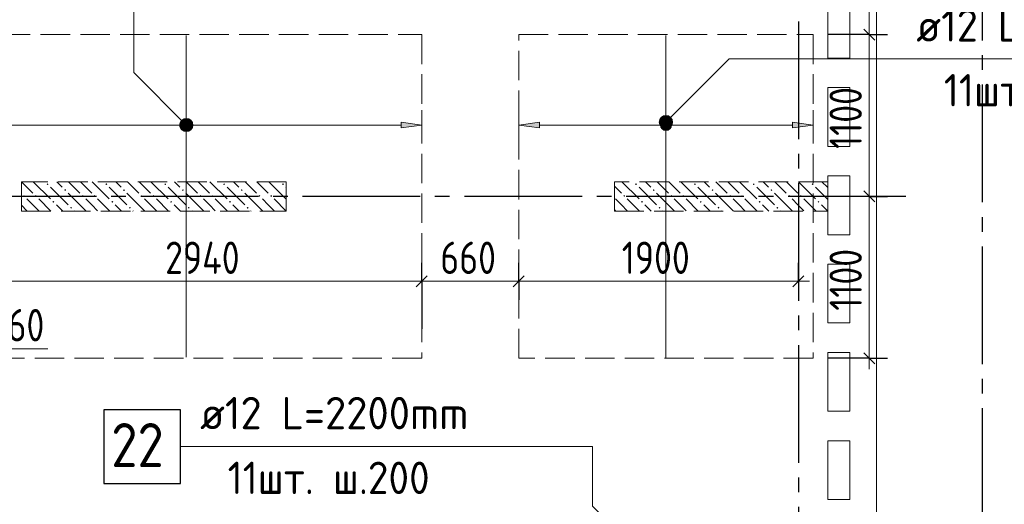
# Model space of a CAD drawing. Header units: millimetres. Extents: x 0 to 43617, y 0 to 59400.
# Tile 17 of 30: x 16532 to 23224, y 33638 to 36931. Entities that reach past the tile are written whole.
import ezdxf

# ---------------------------------------------------------------- set-up
doc = ezdxf.new("R2010")
doc.units = ezdxf.units.MM
doc.linetypes.add('______2', pattern=[270, 200, -70])
doc.linetypes.add('______5', pattern=[1100, 800, -100, 100, -100])
for name, color, linetype, lineweight in [('Standard', 7, 'Continuous', 25), ('ДОП Верх по Х', 7, 'Continuous', 25), ('ЖБ Пилон', 180, 'Continuous', 25), ('Оси', 40, '______5', 18), ('Позиционная метка номер позиции', 7, 'Continuous', 13), ('Примечания', 7, 'Continuous', 25)]:
    doc.layers.add(name, color=color, linetype=linetype, lineweight=lineweight)
doc.layers.add('ЖБ Перекрытие верхний уровень', color=7, linetype='Continuous', lineweight=25, true_color=0xe0e0ff)
doc.styles.add('GOST 2.304-81', font='txt')
doc.styles.add('ISOCPEUR', font='txt')

msp = doc.modelspace()

# ---------------------------------------------------------------- hatches: boundary and pattern name
at = {"layer": 'ДОП Верх по Х', "linetype": 'Continuous', "lineweight": 13, "transparency": 33554687}
for points in [[(17631.7, 36196.8), (17631.7, 36234.3), (17626.5, 36215.5)], [(17631.7, 36234.3), (17645.2, 36183.3), (17645.2, 36247.8)], [(17631.7, 36234.3), (17631.7, 36196.8), (17645.2, 36183.3)], [(17645.2, 36247.8), (17664, 36178), (17664, 36253)], [(17645.2, 36247.8), (17645.2, 36183.3), (17664, 36178)], [(17664, 36253), (17664, 36178), (17682.7, 36183.3)], [(17664, 36253), (17682.7, 36183.3), (17682.7, 36247.8)], [(17682.7, 36247.8), (17682.7, 36183.3), (17696.2, 36196.8)], [(17682.7, 36247.8), (17696.2, 36196.8), (17696.2, 36234.3)], [(17696.2, 36234.3), (17696.2, 36196.8), (17701.5, 36215.5)], [(19124, 36195.5), (19264, 36215.5), (19124, 36235.5)], [(20891.8, 36196.8), (20891.8, 36234.3), (20886.5, 36215.5)], [(20891.8, 36234.3), (20905.3, 36183.3), (20905.3, 36247.8)], [(20891.8, 36234.3), (20891.8, 36196.8), (20905.3, 36183.3)], [(20905.3, 36247.8), (20924, 36178), (20924, 36253)], [(20905.3, 36247.8), (20905.3, 36183.3), (20924, 36178)], [(20924, 36253), (20924, 36178), (20942.8, 36183.3)], [(20924, 36253), (20942.8, 36183.3), (20942.8, 36247.8)], [(20942.8, 36247.8), (20942.8, 36183.3), (20956.3, 36196.8)], [(20942.8, 36247.8), (20956.3, 36196.8), (20956.3, 36234.3)], [(20956.3, 36234.3), (20956.3, 36196.8), (20961.5, 36215.5)], [(21784, 36195.5), (21924, 36215.5), (21784, 36235.5)]]:
    msp.add_hatch(color=7, dxfattribs=at).paths.add_polyline_path(points)
msp.add_hatch(color=7, dxfattribs=at).paths.add_polyline_path([(20064, 36195.5), (19924, 36215.5), (20064, 36235.5)], flags=16)
at = {"layer": 'ЖБ Пилон', "linetype": 'Continuous', "lineweight": 18, "transparency": 33554687}
for points in [[(16714.5, 35813.1), (16721, 35819.6), (16727.5, 35813.1), (16721, 35806.6)], [(17114.5, 35813.1), (17121, 35819.6), (17127.5, 35813.1), (17121, 35806.6)], [(17514.5, 35813.1), (17521, 35819.6), (17527.5, 35813.1), (17521, 35806.6)], [(17914.5, 35813.1), (17921, 35819.6), (17927.5, 35813.1), (17921, 35806.6)], [(18314.5, 35813.1), (18321, 35819.6), (18327.5, 35813.1), (18321, 35806.6)], [(20714.5, 35813.1), (20721, 35819.6), (20727.4, 35813.1), (20721, 35806.6)], [(21114.5, 35813.1), (21121, 35819.6), (21127.4, 35813.1), (21121, 35806.6)], [(21514.5, 35813.1), (21521, 35819.6), (21527.4, 35813.1), (21521, 35806.6)], [(21914.5, 35813.1), (21921, 35819.6), (21927.4, 35813.1), (21921, 35806.6)], [(16554.4, 35733.1), (16560.9, 35739.6), (16567.4, 35733.1), (16560.9, 35726.6)], [(16634.5, 35733.1), (16640.9, 35739.6), (16647.4, 35733.1), (16640.9, 35726.6)], [(16834.5, 35773.1), (16840.9, 35779.6), (16847.4, 35773.1), (16840.9, 35766.6)], [(16954.4, 35733.1), (16960.9, 35739.6), (16967.4, 35733.1), (16960.9, 35726.6)], [(17034.5, 35733.1), (17040.9, 35739.6), (17047.4, 35733.1), (17040.9, 35726.6)], [(17234.5, 35773.1), (17240.9, 35779.6), (17247.4, 35773.1), (17240.9, 35766.6)], [(17354.4, 35733.1), (17360.9, 35739.6), (17367.4, 35733.1), (17360.9, 35726.6)], [(17434.5, 35733.1), (17440.9, 35739.6), (17447.4, 35733.1), (17440.9, 35726.6)], [(17634.5, 35773.1), (17640.9, 35779.6), (17647.4, 35773.1), (17640.9, 35766.6)], [(17754.4, 35733.1), (17760.9, 35739.6), (17767.4, 35733.1), (17760.9, 35726.6)], [(17834.5, 35733.1), (17840.9, 35739.6), (17847.4, 35733.1), (17840.9, 35726.6)], [(18034.5, 35773.1), (18040.9, 35779.6), (18047.4, 35773.1), (18040.9, 35766.6)], [(18154.4, 35733.1), (18160.9, 35739.6), (18167.4, 35733.1), (18160.9, 35726.6)], [(18234.5, 35733.1), (18240.9, 35739.6), (18247.4, 35733.1), (18240.9, 35726.6)], [(20634.5, 35733.1), (20640.9, 35739.6), (20647.4, 35733.1), (20640.9, 35726.6)], [(20834.5, 35773.1), (20840.9, 35779.6), (20847.4, 35773.1), (20840.9, 35766.6)], [(20954.4, 35733.1), (20960.9, 35739.6), (20967.4, 35733.1), (20960.9, 35726.6)], [(21034.5, 35733.1), (21040.9, 35739.6), (21047.4, 35733.1), (21040.9, 35726.6)], [(21234.5, 35773.1), (21240.9, 35779.6), (21247.4, 35773.1), (21240.9, 35766.6)], [(21354.4, 35733.1), (21360.9, 35739.6), (21367.4, 35733.1), (21360.9, 35726.6)], [(21434.5, 35733.1), (21440.9, 35739.6), (21447.4, 35733.1), (21440.9, 35726.6)], [(21634.5, 35773.1), (21640.9, 35779.6), (21647.4, 35773.1), (21640.9, 35766.6)], [(21754.4, 35733.1), (21760.9, 35739.6), (21767.4, 35733.1), (21760.9, 35726.6)], [(21834.5, 35733.1), (21840.9, 35739.6), (21847.4, 35733.1), (21840.9, 35726.6)], [(16754.4, 35693.1), (16760.9, 35699.6), (16767.4, 35693.1), (16760.9, 35686.6)], [(17154.4, 35693.1), (17160.9, 35699.6), (17167.4, 35693.1), (17160.9, 35686.6)], [(17554.4, 35693.1), (17560.9, 35699.6), (17567.4, 35693.1), (17560.9, 35686.6)], [(17954.4, 35693.1), (17960.9, 35699.6), (17967.4, 35693.1), (17960.9, 35686.6)], [(20754.4, 35693.1), (20760.9, 35699.6), (20767.4, 35693.1), (20760.9, 35686.6)], [(21154.4, 35693.1), (21160.9, 35699.6), (21167.4, 35693.1), (21160.9, 35686.6)], [(21554.4, 35693.1), (21560.9, 35699.6), (21567.4, 35693.1), (21560.9, 35686.6)], [(21954.4, 35693.1), (21960.9, 35699.6), (21967.4, 35693.1), (21960.9, 35686.6)], [(16874.5, 35653.1), (16881, 35659.6), (16887.5, 35653.1), (16881, 35646.6)], [(17274.5, 35653.1), (17281, 35659.6), (17287.5, 35653.1), (17281, 35646.6)], [(17674.5, 35653.1), (17681, 35659.6), (17687.5, 35653.1), (17681, 35646.6)], [(18074.5, 35653.1), (18081, 35659.6), (18087.5, 35653.1), (18081, 35646.6)], [(20874.5, 35653.1), (20881, 35659.6), (20887.5, 35653.1), (20881, 35646.6)], [(21274.5, 35653.1), (21281, 35659.6), (21287.5, 35653.1), (21281, 35646.6)], [(21674.5, 35653.1), (21681, 35659.6), (21687.5, 35653.1), (21681, 35646.6)]]:
    msp.add_hatch(color=7, dxfattribs=at).paths.add_polyline_path(points, flags=16)
at = {"layer": 'Позиционная метка номер позиции', "linetype": 'Continuous', "lineweight": 13, "transparency": 33554687}
for points in [[(20892.2, 36267.3), (20967.3, 36224), (20912.6, 36278.7)], [(20912.6, 36278.7), (20967.3, 36224), (20967.3, 36246.9)], [(20912.6, 36278.7), (20967.3, 36246.9), (20935.5, 36278.7)], [(20935.5, 36278.7), (20967.3, 36246.9), (20955.8, 36267.3)], [(17632.2, 36183.7), (17675.5, 36258.8), (17620.7, 36204.1)], [(17620.7, 36204.1), (17675.5, 36258.8), (17652.5, 36258.8)], [(17620.7, 36204.1), (17652.5, 36258.8), (17620.7, 36227)], [(17620.7, 36227), (17652.5, 36258.8), (17632.2, 36247.3)], [(17632.2, 36183.7), (17695.8, 36247.3), (17675.5, 36258.8)], [(17652.5, 36172.2), (17695.8, 36247.3), (17632.2, 36183.7)], [(17652.5, 36172.2), (17707.3, 36227), (17695.8, 36247.3)], [(17675.5, 36172.2), (17707.3, 36227), (17652.5, 36172.2)], [(17675.5, 36172.2), (17707.3, 36204.1), (17707.3, 36227)], [(17707.3, 36204.1), (17675.5, 36172.2), (17695.8, 36183.7)], [(20880.7, 36246.9), (20955.8, 36203.6), (20892.2, 36267.3)], [(20880.7, 36224), (20935.5, 36192.2), (20880.7, 36246.9)], [(20880.7, 36246.9), (20935.5, 36192.2), (20955.8, 36203.6)], [(20912.6, 36192.2), (20880.7, 36224), (20892.2, 36203.6)], [(20880.7, 36224), (20912.6, 36192.2), (20935.5, 36192.2)], [(20892.2, 36267.3), (20955.8, 36203.6), (20967.3, 36224)]]:
    msp.add_hatch(color=7, dxfattribs=at).paths.add_polyline_path(points)

# ---------------------------------------------------------------- linework, layer by layer
at = {"layer": 'Standard', "color": 7, "linetype": 'Continuous', "lineweight": 13, "transparency": 33554687}
for p, q in [((22305.7, 37424.8), (22305.7, 36830)), ((22305.7, 36830), (22305.7, 35730)), ((22305.7, 35730), (22305.7, 34630)), ((16324, 35153.1), (19264, 35153.1)), ((19264, 35153.1), (19924, 35153.1)), ((19924, 35153.1), (21824, 35153.1)), ((21824, 35153.1), (21899, 35153.1)), ((16316.4, 34694.9), (16723, 34694.9)), ((22305.7, 34630), (22305.7, 34555))]:
    msp.add_line(p, q, dxfattribs=at)
at = {"layer": 'Standard', "color": 251, "linetype": 'Continuous', "lineweight": -3, "true_color": 0x656565, "transparency": 33554687}
for p, q in [((22305.7, 36830), (22180.7, 36830)), ((22305.7, 36830), (22430.7, 36830)), ((22305.7, 35730), (22180.7, 35730)), ((22305.7, 35730), (22430.7, 35730)), ((22305.7, 35730), (22305.7, 35730)), ((19264, 35153.1), (19264, 35278.1)), ((19924, 35153.1), (19924, 35278.1)), ((21824, 35153.1), (21824, 35278.1)), ((19264, 35153.1), (19264, 35028.1)), ((19264, 35153.1), (19264, 34830)), ((19924, 35153.1), (19924, 35028.1)), ((19924, 35153.1), (19924, 35153.1)), ((21824, 35153.1), (21824, 35028.1)), ((21824, 35153.1), (21824, 35153.1)), ((22305.7, 34630), (22024, 34630)), ((22305.7, 34630), (22180.7, 34630)), ((22305.7, 34630), (22430.7, 34630))]:
    msp.add_line(p, q, dxfattribs=at)
at = {"layer": 'Standard', "color": 7, "linetype": 'Continuous', "lineweight": 25, "transparency": 33554687}
for p, q in [((22268.2, 36867.5), (22343.2, 36792.5)), ((22268.2, 35767.5), (22343.2, 35692.5)), ((19226.5, 35115.6), (19301.5, 35190.6)), ((19886.5, 35115.6), (19961.5, 35190.6)), ((21786.5, 35115.6), (21861.5, 35190.6)), ((22268.2, 34667.5), (22343.2, 34592.5))]:
    msp.add_line(p, q, dxfattribs=at)
at = {"layer": 'Standard', "color": 251, "linetype": 'Continuous', "lineweight": -3, "true_color": 0x656565, "transparency": 33554687}
msp.add_lwpolyline([(22305.7, 36830), (22288.7, 36830), (22288.7, 36830), (22288.7, 36830), (22288.7, 36830), (22024, 36830)], dxfattribs=at)
at = {"layer": 'ДОП Верх по Х', "color": 7, "linetype": 'Continuous', "lineweight": 18, "transparency": 33554687}
for p, q in [((17664, 36823), (17664, 34637)), ((20924, 36824), (20924, 34636))]:
    msp.add_line(p, q, dxfattribs=at)
at = {"layer": 'ДОП Верх по Х', "color": 7, "linetype": 'Continuous', "lineweight": 13, "transparency": 33554687}
for p, q in [((22605.7, 36664.7), (24691.7, 36664.7)), ((17738, 34030), (19824, 34030))]:
    msp.add_line(p, q, dxfattribs=at)
at = {"layer": 'ДОП Верх по Х', "color": 251, "linetype": 'Continuous', "lineweight": 13, "true_color": 0x494949, "transparency": 33554687}
for p, q in [((19264, 36215.5), (19264, 36315.5)), ((19924, 36215.5), (19924, 36315.5)), ((21924, 36215.5), (21924, 36315.5)), ((16004, 36215.5), (17634, 36215.5)), ((17664, 36253), (17664, 36253)), ((17694, 36215.5), (19124, 36215.5)), ((19264, 36215.5), (19124, 36235.5)), ((19124, 36235.5), (19124, 36195.5)), ((19124, 36195.5), (19264, 36215.5)), ((19264, 36215.5), (19264, 36115.5)), ((19264, 36215.5), (19264, 36215.5)), ((19924, 36215.5), (20064, 36235.5)), ((20064, 36195.5), (19924, 36215.5)), ((19924, 36215.5), (19924, 36115.5)), ((19924, 36215.5), (19924, 36215.5)), ((20064, 36235.5), (20064, 36195.5)), ((20064, 36215.5), (20894, 36215.5)), ((20924, 36253), (20924, 36253)), ((20954, 36215.5), (21784, 36215.5)), ((21924, 36215.5), (21784, 36235.5)), ((21784, 36235.5), (21784, 36195.5)), ((21784, 36195.5), (21924, 36215.5)), ((21924, 36215.5), (21924, 36115.5)), ((21924, 36215.5), (21924, 36215.5)), ((17664, 36178), (17664, 36178)), ((20924, 36178), (20924, 36178))]:
    msp.add_line(p, q, dxfattribs=at)
at = {"layer": 'ДОП Верх по Х', "color": 7, "linetype": 'Continuous', "lineweight": 25, "transparency": 33554687}
msp.add_lwpolyline([(17104, 33780), (17624, 33780), (17624, 34280), (17104, 34280), (17104, 33780)], dxfattribs=at)
at = {"layer": 'ДОП Верх по Х', "color": 251, "linetype": 'Continuous', "lineweight": 13, "true_color": 0x494949, "transparency": 33554687}
for centre in [(17664, 36215.5), (20924, 36215.5)]:
    msp.add_circle(centre, 37.5, dxfattribs=at)
at = {"layer": 'ЖБ Перекрытие верхний уровень', "color": 7, "linetype": 'Continuous', "lineweight": 18, "transparency": 33554687}
for p, q in [((22354, 32653), (22354, 41910)), ((22024, 36670), (22024, 37070)), ((22174, 37070), (22174, 36670)), ((22174, 36670), (22024, 36670)), ((22024, 36470), (22174, 36470)), ((22024, 36070), (22024, 36470)), ((22174, 36470), (22174, 36070)), ((22174, 36070), (22024, 36070)), ((22024, 35470), (22024, 35870)), ((22024, 35870), (22174, 35870)), ((22174, 35870), (22174, 35470)), ((22174, 35470), (22024, 35470)), ((22024, 35270), (22174, 35270)), ((22024, 34870), (22024, 35270)), ((22174, 35270), (22174, 34870)), ((22174, 34870), (22024, 34870)), ((22024, 34270), (22024, 34670)), ((22024, 34670), (22174, 34670)), ((22174, 34670), (22174, 34270)), ((22174, 34270), (22024, 34270)), ((22024, 33670), (22024, 34070)), ((22024, 34070), (22174, 34070)), ((22174, 34070), (22174, 33670)), ((22174, 33670), (22024, 33670))]:
    msp.add_line(p, q, dxfattribs=at)
at = {"layer": 'ЖБ Пилон', "color": 253, "linetype": '______2', "lineweight": 13, "true_color": 0xa0a0a0, "transparency": 33554687}
for p, q in [((18344, 35830), (16544, 35830)), ((16544, 35830), (16544, 35630)), ((18344, 35630), (18344, 35830)), ((22024, 35830), (20574, 35830)), ((20574, 35830), (20574, 35630)), ((22024, 35630), (22024, 35830)), ((16544, 35630), (18344, 35630)), ((20574, 35630), (22024, 35630))]:
    msp.add_line(p, q, dxfattribs=at)
at = {"layer": 'ЖБ Пилон', "color": 9, "linetype": 'Continuous', "lineweight": 18, "true_color": 0xc7c7c7, "transparency": 33554687}
for p, q in [((16544.1, 35830), (16621, 35753.1)), ((16624.1, 35830), (16740.9, 35713.1)), ((16821, 35793.1), (16784.1, 35830)), ((16864.1, 35830), (16940.9, 35753.1)), ((16944.1, 35830), (17021, 35753.1)), ((17024.1, 35830), (17140.9, 35713.1)), ((17221, 35793.1), (17184.1, 35830)), ((17264.1, 35830), (17340.9, 35753.1)), ((17344.1, 35830), (17421, 35753.1)), ((17424.1, 35830), (17540.9, 35713.1)), ((17621, 35793.1), (17584.1, 35830)), ((17664.1, 35830), (17740.9, 35753.1)), ((17744.1, 35830), (17821, 35753.1)), ((17824.1, 35830), (17940.9, 35713.1)), ((18021, 35793.1), (17984.1, 35830)), ((18064.1, 35830), (18140.9, 35753.1)), ((18144.1, 35830), (18221, 35753.1)), ((18224.1, 35830), (18340.9, 35713.1)), ((20624.1, 35830), (20740.9, 35713.1)), ((20821, 35793.1), (20784.1, 35830)), ((20864.1, 35830), (20940.9, 35753.1)), ((20944.1, 35830), (21021, 35753.1)), ((21024.1, 35830), (21140.9, 35713.1)), ((21221, 35793.1), (21184.1, 35830)), ((21264.1, 35830), (21340.9, 35753.1)), ((21344.1, 35830), (21421, 35753.1)), ((21424.1, 35830), (21540.9, 35713.1)), ((21621, 35793.1), (21584.1, 35830)), ((21664.1, 35830), (21740.9, 35753.1)), ((21744.1, 35830), (21821, 35753.1)), ((21824.1, 35830), (21940.9, 35713.1)), ((22021, 35793.1), (21984.1, 35830)), ((16740.9, 35793.1), (16860.9, 35673.1)), ((16860.9, 35753.1), (16981, 35633.1)), ((17140.9, 35793.1), (17260.9, 35673.1)), ((17260.9, 35753.1), (17381, 35633.1)), ((17540.9, 35793.1), (17660.9, 35673.1)), ((17660.9, 35753.1), (17781, 35633.1)), ((17940.9, 35793.1), (18060.9, 35673.1)), ((18060.9, 35753.1), (18181, 35633.1)), ((18340.9, 35793.1), (18344, 35790.1)), ((20574, 35800.1), (20621, 35753.1)), ((20740.9, 35793.1), (20860.9, 35673.1)), ((20860.9, 35753.1), (20981, 35633.1)), ((21140.9, 35793.1), (21260.9, 35673.1)), ((21260.9, 35753.1), (21381, 35633.1)), ((21540.9, 35793.1), (21660.9, 35673.1)), ((21660.9, 35753.1), (21781, 35633.1)), ((21940.9, 35793.1), (22024, 35710.1)), ((16544, 35670.1), (16581, 35633.1)), ((16621, 35673.1), (16581, 35713.1)), ((16660.9, 35633.1), (16621, 35673.1)), ((16660.9, 35713.1), (16744.1, 35630)), ((16781, 35673.1), (16824.1, 35630)), ((17021, 35673.1), (16981, 35713.1)), ((17060.9, 35633.1), (17021, 35673.1)), ((17060.9, 35713.1), (17144.1, 35630)), ((17181, 35673.1), (17224.1, 35630)), ((17421, 35673.1), (17381, 35713.1)), ((17460.9, 35633.1), (17421, 35673.1)), ((17460.9, 35713.1), (17544.1, 35630)), ((17581, 35673.1), (17624.1, 35630)), ((17821, 35673.1), (17781, 35713.1)), ((17860.9, 35633.1), (17821, 35673.1)), ((17860.9, 35713.1), (17944.1, 35630)), ((17981, 35673.1), (18024.1, 35630)), ((18221, 35673.1), (18181, 35713.1)), ((18260.9, 35633.1), (18221, 35673.1)), ((18260.9, 35713.1), (18344, 35630.1)), ((20621, 35673.1), (20581, 35713.1)), ((20660.9, 35633.1), (20621, 35673.1)), ((20660.9, 35713.1), (20744.1, 35630)), ((20781, 35673.1), (20824.1, 35630)), ((21021, 35673.1), (20981, 35713.1)), ((21060.9, 35633.1), (21021, 35673.1)), ((21060.9, 35713.1), (21144.1, 35630)), ((21181, 35673.1), (21224.1, 35630)), ((21421, 35673.1), (21381, 35713.1)), ((21460.9, 35633.1), (21421, 35673.1)), ((21460.9, 35713.1), (21544.1, 35630)), ((21581, 35673.1), (21624.1, 35630)), ((21821, 35673.1), (21781, 35713.1)), ((21860.9, 35633.1), (21821, 35673.1)), ((21860.9, 35713.1), (21944.1, 35630)), ((21981, 35673.1), (22024, 35630.1)), ((16904.1, 35630), (16901, 35633.1)), ((17304.1, 35630), (17301, 35633.1)), ((17704.1, 35630), (17701, 35633.1)), ((18104.1, 35630), (18101, 35633.1)), ((20574, 35640.1), (20581, 35633.1)), ((20904.1, 35630), (20901, 35633.1)), ((21304.1, 35630), (21301, 35633.1)), ((21704.1, 35630), (21701, 35633.1))]:
    msp.add_line(p, q, dxfattribs=at)
at = {"layer": 'Оси', "color": 8, "linetype": '______5', "lineweight": -3, "transparency": 33554687}
for p, q in [((21824, 57820), (21824, 7100)), ((23074, 50790), (23074, 7100)), ((22554, 35730), (3600, 35730))]:
    msp.add_line(p, q, dxfattribs=at)
at = {"layer": 'Позиционная метка номер позиции', "color": 7, "linetype": 'Continuous', "lineweight": 13, "transparency": 33554687}
for p, q in [((17632.2, 36247.3), (17632.2, 36247.3)), ((17695.8, 36247.3), (17695.8, 36247.3)), ((20892.2, 36267.3), (20892.2, 36267.3)), ((20892.2, 36203.6), (20892.2, 36203.6)), ((20955.8, 36267.3), (20955.8, 36267.3)), ((20955.8, 36203.6), (20955.8, 36203.6)), ((17632.2, 36183.7), (17632.2, 36183.7)), ((17695.8, 36183.7), (17695.8, 36183.7))]:
    msp.add_line(p, q, dxfattribs=at)
for points in [[(17664, 36215.5), (17307.6, 36571.9), (17307.6, 37330), (19807.6, 37330)], [(20924, 36235.4), (21353.2, 36664.7), (24805.7, 36664.7)], [(20924, 33125.5), (20424, 33625.5), (20424, 34030), (17624, 34030)]]:
    msp.add_lwpolyline(points, dxfattribs=at)
for centre in [(20924, 36235.4), (17664, 36215.5)]:
    msp.add_circle(centre, 45, dxfattribs=at)
at = {"layer": 'Примечания', "color": 7, "linetype": '______2', "lineweight": 18, "transparency": 33554687}
for p, q in [((15864, 36830), (19264, 36830)), ((19264, 36830), (19264, 34630)), ((19924, 36830), (21924, 36830)), ((19924, 34630), (19924, 36830)), ((21924, 36830), (21924, 34630)), ((19264, 34630), (15864, 34630)), ((21924, 34630), (19924, 34630))]:
    msp.add_line(p, q, dxfattribs=at)

# ---------------------------------------------------------------- texts
at = {"layer": 'Standard', "color": 7, "linetype": 'Continuous', "lineweight": 25, "transparency": 33554687, "char_height": 220, "width": 578.848, "attachment_point": 7, "rotation": 90, "style": 'GOST 2.304-81'}
for insert in [(22255.6, 36053.3), (22255.6, 34953.3)]:
    msp.add_mtext('1100', dxfattribs=dict(at, insert=insert))
at = {"layer": 'Standard', "color": 7, "linetype": 'Continuous', "lineweight": 25, "transparency": 33554687, "char_height": 220, "attachment_point": 7, "style": 'GOST 2.304-81'}
for s, insert, width in [('2940', (17520.3, 35203.1), 672.628), ('660', (19390.7, 35203.1), 531.973), ('1900', (20623.8, 35203.1), 625.735), ('460', (16316.4, 34744.9), 531.967)]:
    msp.add_mtext(s, dxfattribs=dict(at, insert=insert, width=width))
at = {"layer": 'ДОП Верх по Х', "color": 7, "linetype": 'Continuous', "lineweight": 13, "transparency": 33554687, "attachment_point": 7, "style": 'ISOCPEUR'}
for s, insert, char_height, width in [('\\W0.96;ø12 L=2200mm ', (22625.7, 36782), 220, 2150.523), ('\\W0.93;11шт. ш.200 ', (22812.7, 36342), 220, 1773.346), ('\\W0.96;ø12 L=2200mm ', (17758, 34147.4), 220, 2150.516), ('\\W0.87;22', (17154, 33890), 300, 550.827), ('\\W0.93;11шт. ш.200 ', (17945, 33707.4), 220, 1773.346)]:
    msp.add_mtext(s, dxfattribs=dict(at, insert=insert, char_height=char_height, width=width))

doc.saveas('drawing.dxf')
